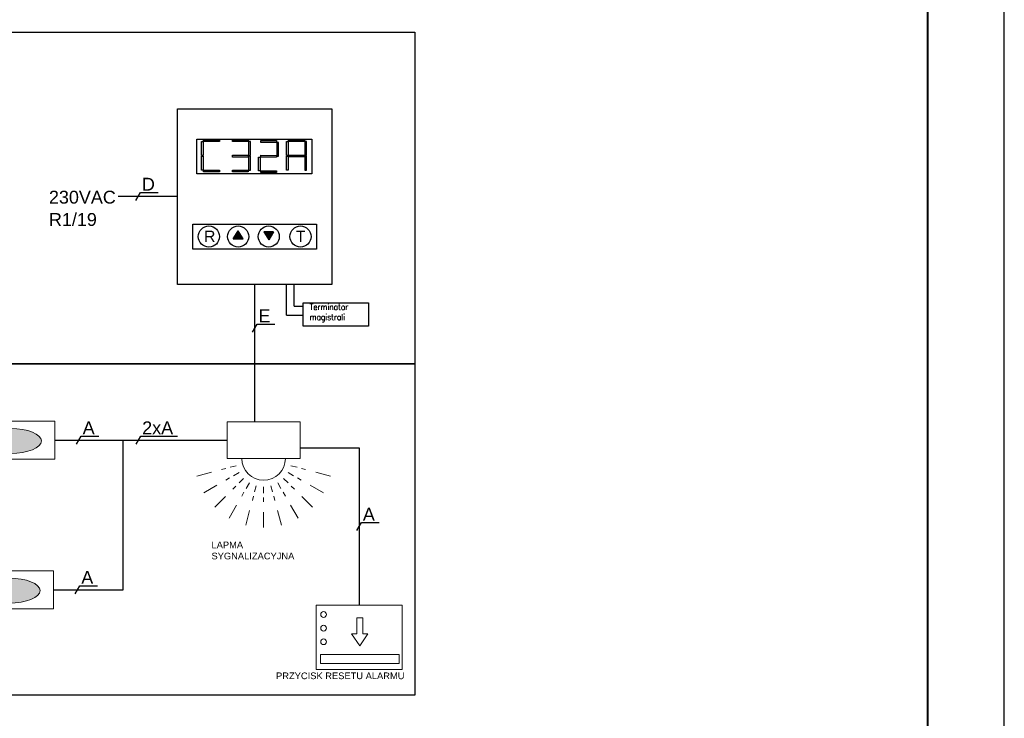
# Model space of a CAD drawing. Header units: millimetres. Extents: x 22250 to 51280, y -5012 to 7692.
# Tile 158 of 183: x 50635 to 51280, y 2268 to 2725. Entities that reach past the tile are written whole.
import ezdxf

# ---------------------------------------------------------------- set-up
doc = ezdxf.new("R2010")
doc.units = ezdxf.units.MM
doc.layers.add('!00 SYSTEM PRZYWOŁAWCZY', color=6, linetype='Continuous', lineweight=18)
doc.layers.add('technologia - elektryka', color=6, linetype='Continuous', lineweight=35)
for name, color, linetype in [('00 KD SSWiN CCTV', 251, 'Continuous'), ('E-4', 3, 'Continuous'), ('EASYCALL', 7, 'Continuous')]:
    doc.layers.add(name, color=color, linetype=linetype)
doc.styles.add('02DATI2000$0$ROMANS', font='ROMANS.shx', dxfattribs={"width": 0.9})
doc.styles.get("Standard").update_dxf_attribs({"font": 'arial.ttf'})

# ---------------------------------------------------------------- blocks, each defined once
blk = doc.blocks.new('A$C00C16DBB')
at = {"layer": 'technologia - elektryka', "lineweight": 15}
for p, q in [((17.59, 27.57), (14.86, 26.84)), ((41.99, 27.57), (44.72, 26.84)), ((6.57, 24.62), (0, 22.86)), ((12.89, 26.31), (11.05, 25.82)), ((14.64, 22.09), (12.99, 21.14)), ((18.85, 24.53), (16.41, 23.11)), ((40.73, 24.53), (43.18, 23.11)), ((44.94, 22.09), (46.6, 21.14)), ((46.69, 26.31), (48.54, 25.82)), ((53.02, 24.62), (59.58, 22.86)), ((8.97, 18.82), (3.08, 15.42)), ((17.42, 18.47), (16.07, 17.12)), ((20.86, 21.91), (18.86, 19.91)), ((23.48, 19.9), (22.06, 17.46)), ((26.52, 18.64), (25.79, 15.91)), ((29.79, 18.21), (29.79, 15.38)), ((33.06, 18.64), (33.79, 15.91)), ((36.11, 19.9), (37.52, 17.46)), ((38.72, 21.91), (40.72, 19.91)), ((42.16, 18.47), (43.52, 17.12)), ((50.61, 18.82), (56.5, 15.42)), ((12.79, 13.84), (7.98, 9.03)), ((21.04, 15.69), (20.09, 14.03)), ((25.26, 13.94), (24.77, 12.1)), ((29.79, 13.35), (29.79, 11.43)), ((34.32, 13.94), (34.82, 12.1)), ((38.54, 15.69), (39.5, 14.03)), ((46.79, 13.84), (51.6, 9.03)), ((17.77, 10.02), (14.37, 4.13)), ((41.81, 10.02), (45.21, 4.13)), ((23.57, 7.62), (21.81, 1.05)), ((29.79, 6.8), (29.79, 0)), ((36.02, 7.62), (37.77, 1.05))]:
    blk.add_line(p, q, dxfattribs=at)
blk.add_lwpolyline([(13.56, 47.08), (46.03, 47.08), (46.03, 30.84), (13.56, 30.84)], close=True, dxfattribs=at)
blk.add_arc((29.79, 30.84), 9.74, 180, 0, dxfattribs=at)
blk = doc.blocks.new('1049-062')
at = {"layer": '!00 SYSTEM PRZYWOŁAWCZY', "color": 6, "lineweight": 15}
for p, q in [((128029, -122927.5), (128029, -122906.6)), ((128029, -122906.6), (128036.9, -122906.6)), ((128036.9, -122927.5), (128036.9, -122906.6)), ((128033, -122943.2), (128022.3, -122927.5)), ((128022.3, -122927.5), (128029, -122927.5)), ((128033, -122943.2), (128043.7, -122927.5)), ((128043.7, -122927.5), (128036.9, -122927.5))]:
    blk.add_line(p, q, dxfattribs=at)
for points in [[(127975.6, -122890.1), (128088.7, -122890.1), (128088.7, -122974.6), (127975.6, -122974.6)], [(127981.3, -122954.7), (128084.6, -122954.7), (128084.6, -122966.4), (127981.3, -122966.4)]]:
    blk.add_lwpolyline(points, close=True, dxfattribs=at)
for centre in [(127985.5, -122902.3), (127985.5, -122920.2), (127985.5, -122938.1)]:
    blk.add_circle(centre, 3.76, dxfattribs=at)
blk = doc.blocks.new('Koncentrator')
h = blk.add_hatch(color=1)
h.dxf.hatch_style = 1
h.set_gradient(color1=(255, 0, 0), color2=(255, 0, 0), tint=1)
h.paths.add_polyline_path([(2328.79, 2568.06), (2326.6, 2564.37), (2330.98, 2564.37)])
h = blk.add_hatch(color=1)
h.dxf.hatch_style = 1
h.set_gradient(color1=(255, 0, 0), color2=(255, 0, 0), tint=1)
h.paths.add_polyline_path([(2342.54, 2563.96), (2344.73, 2567.65), (2340.35, 2567.65)])
at = {"color": 1}
for p, q in [((2326.6, 2564.37), (2328.79, 2568.06)), ((2330.98, 2564.37), (2328.79, 2568.06)), ((2326.6, 2564.37), (2330.98, 2564.37)), ((2344.73, 2567.65), (2340.35, 2567.65)), ((2340.35, 2567.65), (2342.54, 2563.96)), ((2344.73, 2567.65), (2342.54, 2563.96))]:
    blk.add_line(p, q, dxfattribs=at)
at = {"color": 1, "ltscale": 5}
for points in [[(2301.49, 2622.93), (2370.95, 2622.93), (2370.95, 2543.97), (2301.49, 2543.97)], [(2310.16, 2609.27), (2361.91, 2609.27), (2361.91, 2593.63), (2310.16, 2593.63)], [(2312.29, 2601.99), (2312.29, 2608.22), (2313.06, 2608.22), (2313.06, 2601.99)], [(2313.24, 2608.99), (2320.33, 2608.99), (2320.33, 2608.22), (2313.24, 2608.22)], [(2326.23, 2608.99), (2333.32, 2608.99), (2333.32, 2608.22), (2326.23, 2608.22)], [(2334.27, 2601.99), (2334.27, 2608.22), (2333.49, 2608.22), (2333.49, 2601.99)], [(2338.91, 2608.6), (2346, 2608.6), (2346, 2607.83), (2338.91, 2607.83)], [(2346.95, 2601.6), (2346.95, 2607.83), (2346.18, 2607.83), (2346.18, 2601.6)], [(2350.5, 2601.99), (2350.5, 2608.22), (2351.27, 2608.22), (2351.27, 2601.99)], [(2351.45, 2608.99), (2358.54, 2608.99), (2358.54, 2608.22), (2351.45, 2608.22)], [(2359.48, 2601.99), (2359.48, 2608.22), (2358.71, 2608.22), (2358.71, 2601.99)], [(2312.29, 2595.38), (2312.29, 2601.61), (2313.06, 2601.61), (2313.06, 2595.38)], [(2326.23, 2602), (2333.32, 2602), (2333.32, 2601.23), (2326.23, 2601.23)], [(2334.27, 2595.38), (2334.27, 2601.61), (2333.49, 2601.61), (2333.49, 2595.38)], [(2337.96, 2594.99), (2337.96, 2601.22), (2338.74, 2601.22), (2338.74, 2594.99)], [(2338.91, 2602), (2346, 2601.99), (2346, 2601.22), (2338.91, 2601.22)], [(2350.5, 2595.38), (2350.5, 2601.61), (2351.27, 2601.61), (2351.27, 2595.38)], [(2351.45, 2602.07), (2358.54, 2602.07), (2358.54, 2601.3), (2351.45, 2601.3)], [(2359.48, 2595.38), (2359.48, 2601.61), (2358.71, 2601.61), (2358.71, 2595.38)], [(2313.24, 2595.38), (2320.33, 2595.38), (2320.33, 2594.61), (2313.24, 2594.61)], [(2326.23, 2595.38), (2333.32, 2595.38), (2333.32, 2594.61), (2326.23, 2594.61)], [(2338.91, 2594.99), (2346, 2594.99), (2346, 2594.22), (2338.91, 2594.22)], [(2308.4, 2571.09), (2364.04, 2571.09), (2364.04, 2559.84), (2308.4, 2559.84)]]:
    blk.add_lwpolyline(points, close=True, dxfattribs=at)
for centre in [(2315.62, 2565.47), (2328.79, 2565.47), (2342.54, 2565.47), (2356.8, 2565.47)]:
    blk.add_circle(centre, 4.75, dxfattribs=at)
at = {"color": 1, "char_height": 5.07, "attachment_point": 1}
for s, insert in [('R', (2313.45, 2568.13)), ('T', (2354.71, 2568.13))]:
    blk.add_mtext_dynamic_manual_height_columns(s, width=0.0899, gutter_width=1, heights=[0], dxfattribs=dict(at, insert=insert))
blk = doc.blocks.new('1049-121')
at = {"layer": '!00 SYSTEM PRZYWOŁAWCZY', "lineweight": 15}
h = blk.add_hatch(color=6, dxfattribs=at)
h.dxf.hatch_style = 1
h.set_gradient(color1=(255, 0, 255), color2=(255, 0, 255), tint=1)
edge = h.paths.add_edge_path()
edge.add_ellipse((128033.8, -122807.1), major_axis=(-40.6, 0), ratio=0.402615, start_angle=0, end_angle=360)
h = blk.add_hatch(color=6, dxfattribs=at)
h.dxf.hatch_style = 1
h.set_gradient(color1=(255, 0, 255), color2=(255, 0, 255), tint=1)
h.paths.add_polyline_path([(128073.8, -122855.6), (128068.7, -122864.5), (128073.8, -122873.3), (128078.9, -122864.5)])
at = {"layer": '!00 SYSTEM PRZYWOŁAWCZY', "color": 6, "lineweight": 15}
for p, q in [((128073.8, -122820.2), (128073.8, -122855.6)), ((128073.8, -122855.6), (128068.7, -122864.5)), ((128073.8, -122873.3), (128068.7, -122864.5)), ((128073.8, -122855.6), (128078.9, -122864.5)), ((128073.8, -122873.3), (128078.9, -122864.5))]:
    blk.add_line(p, q, dxfattribs=at)
blk.add_lwpolyline([(127975.6, -122781.1), (128091.9, -122781.1), (128091.9, -122830.9), (127975.6, -122830.9)], close=True, dxfattribs=at)
blk.add_ellipse((128033.8, -122807.1), major_axis=(-40.6, 0), ratio=0.402615, dxfattribs=at)
blk = doc.blocks.new('*U586')
blk.add_lwpolyline([(-21, 0), (0, 0), (0, 29.7), (-21, 29.7)], close=True)
at = {"lineweight": 40}
blk.add_lwpolyline([(-18, 1), (-1, 1), (-1, 28.7), (-18, 28.7)], close=True, dxfattribs=at)

msp = doc.modelspace()

# ---------------------------------------------------------------- linework, layer by layer
for p, q in [((50738.63, 2609.37), (50699.89, 2609.37)), ((50658.31, 2449.77), (50771.21, 2449.77)), ((50703.16, 2351.77), (50703.16, 2449.77)), ((50818.89, 2444.65), (50857.62, 2444.65)), ((50857.62, 2444.65), (50857.62, 2341.69)), ((50657.4, 2351.77), (50703.16, 2351.77))]:
    msp.add_line(p, q)
at = {"color": 1}
for p, q in [((50711.35, 2606.73), (50714.4, 2612.01)), ((50714.4, 2612.01), (50726.02, 2612.01)), ((50815.01, 2537.57), (50820.91, 2537.57)), ((50809.97, 2531.65), (50820.91, 2531.65)), ((50787.7, 2520.5), (50790.75, 2525.78)), ((50790.75, 2525.78), (50802.37, 2525.78)), ((50672.56, 2447.13), (50675.61, 2452.41)), ((50675.61, 2452.41), (50687.23, 2452.41)), ((50711.54, 2447.13), (50714.59, 2452.41)), ((50714.59, 2452.41), (50738.63, 2452.41)), ((50856.1, 2390.53), (50859.14, 2395.81)), ((50859.14, 2395.81), (50870.77, 2395.81)), ((50671.65, 2349.13), (50674.7, 2354.41)), ((50674.7, 2354.41), (50686.32, 2354.41))]:
    msp.add_line(p, q, dxfattribs=at)
at = {"color": 116, "true_color": 0x136734}
msp.add_line((50789.22, 2461.69), (50789.22, 2551.86), dxfattribs=at)
at = {"color": 1, "ltscale": 5}
for p, q in [((50809.97, 2531.65), (50809.97, 2551.86)), ((50815.01, 2537.57), (50815.01, 2551.86))]:
    msp.add_line(p, q, dxfattribs=at)
for points in [[(50553.09, 2716.98), (50894.07, 2716.98), (50894.07, 2499.83), (50553.09, 2499.83)], [(50553.09, 2499.83), (50894.07, 2499.83), (50894.07, 2282.68), (50553.09, 2282.68)]]:
    msp.add_lwpolyline(points, close=True)
at = {"color": 1}
msp.add_lwpolyline([(50820.91, 2539.72), (50863.79, 2539.72), (50863.79, 2524.48), (50820.91, 2524.48)], close=True, dxfattribs=at)

# ---------------------------------------------------------------- block references
at = {"layer": '!00 SYSTEM PRZYWOŁAWCZY', "lineweight": 15, "yscale": 0.4996670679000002, "zscale": 0.4996670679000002}
for name, p, xscale in [('1049-121', (114603.5, 63811.9), -0.4996670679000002), ('1049-121', (114602.59, 63713.9), -0.4996670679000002), ('1049-062', (-13115.82, 63745.81), 0.4996670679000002)]:
    msp.add_blockref(name, p, dxfattribs=dict(at, xscale=xscale))
for name, p, xscale, yscale, zscale in [('*U586', (51280.22, 1638.5), 50, 50, 50), ('Koncentrator', (47385.92, -1154.09), 1.4567553, 1.4567553, 1.4567553)]:
    msp.add_blockref(name, p, dxfattribs=dict(xscale=xscale, yscale=yscale, zscale=zscale))
at = {"layer": 'E-4', "xscale": 1.4684093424, "yscale": 1.4684093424, "zscale": 1.4684093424}
msp.add_blockref('A$C00C16DBB', (50751.3, 2392.57), dxfattribs=at)

# ---------------------------------------------------------------- texts
at = {"char_height": 4.3703, "attachment_point": 1}
for s, width, insert in [('LAPMA SYGNALIZACYJNA', 2.9027, (50760.91, 2383.34)), ('PRZYCISK RESETU ALARMU', 112.7313, (50803.21, 2297.58))]:
    msp.add_mtext_dynamic_manual_height_columns(s, width=width, gutter_width=0.656, heights=[0], dxfattribs=dict(at, insert=insert))
at = {"layer": '00 KD SSWiN CCTV', "color": 1}
for s, height, p in [('D', 8.42, (50715.33, 2613.25)), ('230VAC', 8.417, (50654.45, 2604.77)), ('R1/19', 8.417, (50654.45, 2590.15)), ('E', 8.42, (50791.68, 2527.02)), ('A', 8.42, (50676.54, 2453.66)), ('2xA', 8.417, (50715.52, 2453.66)), ('A', 8.42, (50860.07, 2397.05)), ('A', 8.42, (50675.63, 2355.66))]:
    msp.add_text(s, height=height, dxfattribs=at).set_placement(p)
at = {"layer": 'EASYCALL', "color": 1, "lineweight": 15, "insert": (50825.18, 2538.99), "char_height": 3.9382, "attachment_point": 1, "style": '02DATI2000$0$ROMANS'}
msp.add_mtext_dynamic_manual_height_columns('Terminator magistrali', width=2.2701, gutter_width=1.99, heights=[0], dxfattribs=at)

doc.saveas('drawing.dxf')
